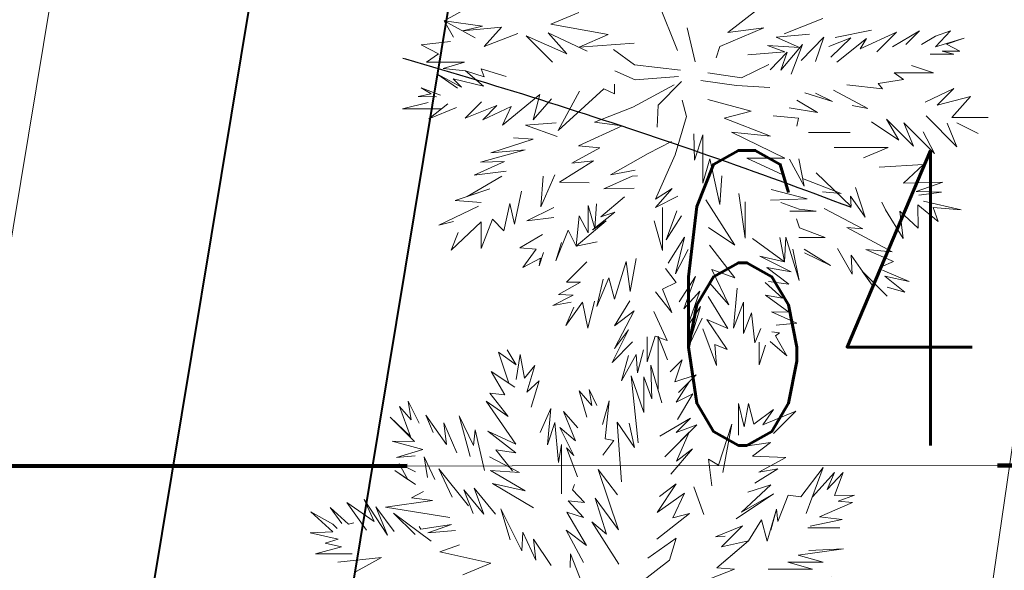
# Model space of a CAD drawing. Header units: millimetres. Extents: x 6487905018 to 6488192500, y 5882180700 to 5882375224.
# Tile 167 of 256: x 6488052210 to 6488054712, y 5882263469 to 5882264868. Entities that reach past the tile are written whole.
import ezdxf
from ezdxf.xclip import XClip

# ---------------------------------------------------------------- set-up
doc = ezdxf.new("R2010")
doc.units = ezdxf.units.MM
doc.header["$MEASUREMENT"] = 0
doc.header["$XCLIPFRAME"] = 2
for name, pattern in [('GSW', [3000, 1500, -1500]), ('L_0_09', [2500, 2000, -500]), ('Przerywana', [2400, 1200, -1200]), ('Wipeout_Contour', [1000, 0, -1000])]:
    doc.linetypes.add(name, pattern=pattern)
for name, color, linetype, lineweight in [('drzewa_Nr_pióra__154', 94, 'Continuous', 5), ('granica_Nr_pióra__123', 100, 'Continuous', 120), ('LEGENDA_Nr_pióra__108', 5, 'Continuous', 13), ('LEGENDA_Nr_pióra__20', 2, 'Continuous', 40), ('LEGENDA_Nr_pióra__66', 32, 'Continuous', 40), ('linie plan_Nr_pióra__2', 160, 'Continuous', 25), ('teren zielony_Nr_pióra__1', 7, 'Continuous', 0), ('teren zielony_Nr_pióra__157', 93, 'Continuous', 0), ('Zamość 06.10._2_opis_h_Nr_pióra__7', 7, 'Continuous', 5), ('Zamość 06.10._2_przewod_elektroenergetyczny___projektowany_lub_w_budowie__linia____ob__projektowany_Nr_pióra__1', 7, 'Continuous', 0)]:
    doc.layers.add(name, color=color, linetype=linetype, lineweight=lineweight)
doc.layers.add('Mapa cyfrowa', color=7, linetype='Continuous')
doc.layers.add('Zamość 06.10._2_Mapa cyfrowa', color=7, linetype='Continuous')
doc.styles.add('GENERATED_STYLE_1', font='Simplex.shx')
doc.linetypes.add('Symbol', pattern='A,0,[5,PZT Orlen Zamość.pdf1.Shx,S=11.904762,R=0,X=0,Y=0],-2000,0', length=2000)

# ---------------------------------------------------------------- blocks, each defined once
blk = doc.blocks.new('Rysunek_1_2')
at = {"color": 254, "linetype": 'Wipeout_Contour', "lineweight": 0, "ltscale": 70061284114.24681}
blk.add_wipeout([(6487915525.867126, 5882181505.900702), (6488146644.289524, 5882181505.900702), (6488146644.289524, 5882373115.540435), (6488107628.768834, 5882373115.540435), (6488107628.768834, 5882320263.490532), (6488101226.436201, 5882320263.490532), (6488101226.436201, 5882373115.540435), (6487915525.867126, 5882373115.540435)], dxfattribs=at).dxf.layer = 'Zamość 06.10._2_Mapa cyfrowa'
at = {"layer": 'Zamość 06.10._2_przewod_elektroenergetyczny___projektowany_lub_w_budowie__linia____ob__projektowany_Nr_pióra__1', "linetype": 'L_0_09', "flags": 128}
blk.add_lwpolyline([(6488054460, 5882297950), (6488056220, 5882299210), (6488059670, 5882297960), (6488052560, 5882248750), (6488032030.000001, 5882244930), (6488029080, 5882261360), (6488026000, 5882260550)], dxfattribs=at)
at = {"layer": 'Zamość 06.10._2_opis_h_Nr_pióra__7', "linetype": 'Continuous', "insert": (6488053824.285711, 5882264536.424997), "char_height": 750, "attachment_point": 1, "style": 'GENERATED_STYLE_1'}
blk.add_mtext('\\A1;{\\W0.660000x;\\FSimplex.shx;64.6}', dxfattribs=at)

msp = doc.modelspace()

# ---------------------------------------------------------------- block references
at = {"layer": 'Mapa cyfrowa', "color": 22, "linetype": 'Continuous', "lineweight": 5}
ref = msp.add_blockref('Rysunek_1_2', (0, 0), dxfattribs=at)
XClip(ref).set_block_clipping_path([(6487915525.8671264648, 5882181505.9007024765), (6488146644.2895231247, 5882181505.9007024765), (6488146644.2895231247, 5882373115.5404348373), (6488107628.7688331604, 5882373115.5404348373), (6488107628.7688331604, 5882320263.4905319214), (6488101226.4362001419, 5882320263.4905319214), (6488101226.4362001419, 5882373115.5404348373), (6487915525.8671264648, 5882373115.5404348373)])

# ---------------------------------------------------------------- next in the draw order: hatches: boundary and pattern name
at = {"layer": 'teren zielony_Nr_pióra__157', "linetype": 'Continuous'}
h = msp.add_hatch(dxfattribs=at)
h.set_pattern_fill('płyty_kamienne', color=256, style=0, pattern_type=2)
h.set_pattern_definition([(45, (6488045394.9, 5882252147.1), (-477.297, 477.297), [0, -450, 0, -675]), (110, (6488046894.9, 5882252147.1), (634.293, 230.864), [0, -330, 0, -570])])
h.paths.add_polyline_path([(6488047566.699059, 5882255932.5327), (6488045555.029326, 5882243354.950158), (6488046140.947524, 5882232527.375745, 0.2070569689), (6488048206.599371, 5882228254.370432, 0.0243137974), (6488049407.91275, 5882227454.239101, 0.0023663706), (6488049528.889167, 5882227382.669014), (6488050419.958063, 5882227639.987889), (6488050422.409745, 5882227655.31354), (6488050730.000001, 5882229610.000001), (6488051058.251553, 5882231630.009551), (6488051118.989788, 5882232009.688929), (6488053911.431513, 5882249465.456784), (6488055989.23284, 5882262453.952582), (6488056194.365236, 5882263736.503895), (6488052143.069927, 5882263733.65154), (6488050824.942152, 5882255492.308228, 0.0532631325)])

# ---------------------------------------------------------------- next in the draw order: linework, layer by layer
at = {"layer": 'drzewa_Nr_pióra__154', "linetype": 'Continuous'}
for p, q in [((6488053288.703752, 5882264865.786059), (6488053353.063486, 5882264901.143312)), ((6488053881.089576, 5882264789.827019), (6488053833.111984, 5882264910.19432)), ((6488054009.487914, 5882264836.094799), (6488054084.501449, 5882264894.114957)), ((6488053559.52671, 5882264856.945832), (6488053630.818408, 5882264886.447251)), ((6488054152.39134, 5882264832.908819), (6488054250.499661, 5882264871.339803)), ((6488053385.810454, 5882264852.009673), (6488053288.703752, 5882264865.786059)), ((6488053312.560438, 5882264824.139454), (6488053288.703752, 5882264865.786059)), ((6488053288.703752, 5882264865.786059), (6488053366.950208, 5882264822.141715)), ((6488053335.142037, 5882264840.011345), (6488053385.810454, 5882264852.009673)), ((6488053434.502625, 5882264849.706639), (6488053335.142037, 5882264840.011345)), ((6488053390.106357, 5882264800.264377), (6488053434.502625, 5882264849.706639)), ((6488053705.177813, 5882264830.837723), (6488053559.52671, 5882264856.945832)), ((6488053906.282083, 5882264848.157178), (6488053926.745552, 5882264761.68852)), ((6488054100.592374, 5882264847.365382), (6488053989.129394, 5882264799.912877)), ((6488054009.487914, 5882264836.094799), (6488054100.592374, 5882264847.365382)), ((6488053475.498963, 5882264833.29493), (6488053390.106357, 5882264800.264377)), ((6488053564.082026, 5882264760.360631), (6488053496.644871, 5882264827.797788)), ((6488053496.644871, 5882264827.797788), (6488053600.273565, 5882264781.863213)), ((6488053600.273565, 5882264781.863213), (6488053553.161746, 5882264835.242555)), ((6488053553.161746, 5882264835.242555), (6488053652.190547, 5882264788.401025)), ((6488053631.426006, 5882264798.222842), (6488053705.177813, 5882264830.837723)), ((6488054132.309633, 5882264824.329415), (6488054217.117269, 5882264831.834579)), ((6488054191.718067, 5882264797.663989), (6488054132.309633, 5882264824.329415)), ((6488054195.621282, 5882264764.780857), (6488054253.088509, 5882264823.7964)), ((6488054253.088509, 5882264823.7964), (6488054231.793626, 5882264761.776223)), ((6488054321.749402, 5882264822.683165), (6488054266.192817, 5882264800.293174)), ((6488054271.446805, 5882264772.803115), (6488054321.749402, 5882264822.683165)), ((6488054281.800427, 5882264823.330878), (6488054374.124864, 5882264841.655767)), ((6488054361.895183, 5882264821.066523), (6488054285.961684, 5882264760.692862)), ((6488054437.632247, 5882264836.528144), (6488054346.047752, 5882264794.386624)), ((6488054346.047752, 5882264794.386624), (6488054361.895183, 5882264821.066523)), ((6488054387.797634, 5882264786.69353), (6488054437.632247, 5882264836.528144)), ((6488054496.675431, 5882264840.319907), (6488054427.881997, 5882264799.693864)), ((6488054461.466193, 5882264805.11067), (6488054496.675431, 5882264840.319907)), ((6488054537.389256, 5882264826.377178), (6488054501.865511, 5882264804.979774)), ((6488054537.301475, 5882264799.693864), (6488054575.126203, 5882264840.411237)), ((6488054609.886673, 5882264821.361087), (6488054537.301475, 5882264799.693864)), ((6488054575.126203, 5882264840.411237), (6488054537.389256, 5882264826.377178)), ((6488054564.73699, 5882264806.32167), (6488054609.886673, 5882264821.361087)), ((6488053230.064933, 5882264804.928838), (6488053304.374075, 5882264812.678697)), ((6488053274.447502, 5882264781.773522), (6488053230.064933, 5882264804.928838)), ((6488053771.448731, 5882264808.505715), (6488053631.426006, 5882264798.222842)), ((6488053772.004169, 5882264753.983188), (6488053718.962806, 5882264792.984189)), ((6488053989.129394, 5882264799.912877), (6488053979.481067, 5882264771.915629)), ((6488054153.874895, 5882264786.37789), (6488054110.115338, 5882264802.985663)), ((6488054110.115338, 5882264802.985663), (6488054191.718067, 5882264797.663989)), ((6488054199.046681, 5882264805.719562), (6488054144.265699, 5882264740.511426)), ((6488054169.986203, 5882264730.247828), (6488054199.046681, 5882264805.719562)), ((6488054599.053061, 5882264788.841886), (6488054564.73699, 5882264806.32167)), ((6488053243.543679, 5882264760.884953), (6488053274.447502, 5882264781.773522)), ((6488054060.282987, 5882264778.954906), (6488054153.874895, 5882264786.37789)), ((6488054160.005744, 5882264785.529842), (6488054117.338484, 5882264741.371449)), ((6488054144.265699, 5882264740.511426), (6488054160.005744, 5882264785.529842)), ((6488054523.884261, 5882264781.152599), (6488054583.886004, 5882264781.152599)), ((6488054583.886004, 5882264781.152599), (6488054553.974046, 5882264788.841886)), ((6488054553.974046, 5882264788.841886), (6488054599.053061, 5882264788.841886)), ((6488053340.419942, 5882264760.884953), (6488053243.543679, 5882264760.884953)), ((6488053286.226377, 5882264744.27448), (6488053340.419942, 5882264760.884953)), ((6488053342.549113, 5882264738.426179), (6488053286.226377, 5882264744.27448)), ((6488053390.511246, 5882264723.637813), (6488053382.272356, 5882264743.842984)), ((6488053382.272356, 5882264743.842984), (6488053446.371224, 5882264723.981363)), ((6488053889.007174, 5882264739.942826), (6488053772.004169, 5882264753.983188)), ((6488054113.506985, 5882264754.248226), (6488054043.825552, 5882264720.827135)), ((6488054475.87256, 5882264751.938447), (6488054531.884668, 5882264733.608832)), ((6488053322.687491, 5882264694.188931), (6488053269.422235, 5882264731.203771)), ((6488053269.422235, 5882264731.203771), (6488053332.308194, 5882264697.241691)), ((6488053332.308194, 5882264697.241691), (6488053311.731812, 5882264717.821836)), ((6488053311.731812, 5882264717.821836), (6488053388.094365, 5882264699.846869)), ((6488053388.094365, 5882264699.846869), (6488053342.549113, 5882264738.426179)), ((6488053342.549113, 5882264738.426179), (6488053390.511246, 5882264723.637813)), ((6488053774.075763, 5882264715.305758), (6488053722.082886, 5882264738.382787)), ((6488053884.327054, 5882264724.342425), (6488053774.075763, 5882264715.305758)), ((6488054043.825552, 5882264720.827135), (6488053958.558856, 5882264733.520532)), ((6488054531.884668, 5882264733.608832), (6488054432.215442, 5882264733.608832)), ((6488054432.215442, 5882264733.608832), (6488054455.939141, 5882264716.409567)), ((6488053255.292633, 5882264679.852823), (6488053229.698992, 5882264695.091732)), ((6488053229.698992, 5882264695.091732), (6488053279.353045, 5882264677.035712)), ((6488053578.122388, 5882264587.196182), (6488053694.089514, 5882264693.105134)), ((6488053694.089514, 5882264693.105134), (6488053721.05948, 5882264680.046043)), ((6488053721.05948, 5882264680.046043), (6488053721.646075, 5882264704.199188)), ((6488053767.636056, 5882264645.820409), (6488053872.830566, 5882264703.280621)), ((6488053832.394328, 5882264651.612093), (6488053891.925457, 5882264711.143222)), ((6488054031.120013, 5882264701.132663), (6488053940.488497, 5882264714.087762)), ((6488054115.712199, 5882264696.1161), (6488054031.120013, 5882264701.132663)), ((6488054402.767084, 5882264693.115542), (6488054311.96843, 5882264703.295851)), ((6488054455.939141, 5882264716.409567), (6488054391.040667, 5882264706.099781)), ((6488054391.040667, 5882264706.099781), (6488054402.767084, 5882264693.115542)), ((6488054583.461019, 5882264693.897964), (6488054511.191523, 5882264659.047297)), ((6488054541.61665, 5882264650.976561), (6488054583.461019, 5882264693.897964)), ((6488053222.447694, 5882264673.070611), (6488053255.292633, 5882264679.852823)), ((6488053268.615662, 5882264672.508082), (6488053222.447694, 5882264673.070611)), ((6488053436.440414, 5882264600.29763), (6488053531.234516, 5882264677.938514)), ((6488053531.234516, 5882264677.938514), (6488053514.842623, 5882264613.898188)), ((6488053632.72379, 5882264687.038748), (6488053578.122388, 5882264587.196182)), ((6488054204.709597, 5882264682.690858), (6488054275.422564, 5882264660.324486)), ((6488054275.422564, 5882264660.324486), (6488054231.793626, 5882264681.607496)), ((6488054277.960839, 5882264689.374371), (6488054365.25888, 5882264642.868)), ((6488054625.6581, 5882264673.651524), (6488054541.61665, 5882264650.976561)), ((6488054578.482489, 5882264619.736538), (6488054625.6581, 5882264673.651524)), ((6488053182.889321, 5882264641.802537), (6488053248.201921, 5882264658.200978)), ((6488053297.409064, 5882264654.465689), (6488053249.560613, 5882264616.548047)), ((6488053249.560613, 5882264616.548047), (6488053320.166377, 5882264644.902441)), ((6488053383.175157, 5882264659.882494), (6488053341.798769, 5882264618.506106)), ((6488053341.798769, 5882264618.506106), (6488053422.072076, 5882264649.961378)), ((6488053422.072076, 5882264649.961378), (6488053386.368351, 5882264614.257654)), ((6488053386.368351, 5882264614.257654), (6488053458.846416, 5882264647.926598)), ((6488053458.846416, 5882264647.926598), (6488053436.440414, 5882264600.29763)), ((6488053514.842623, 5882264613.898188), (6488053561.026948, 5882264667.104902)), ((6488053767.636056, 5882264645.820409), (6488053670.913571, 5882264608.379446)), ((6488053829.394699, 5882264595.676367), (6488053832.394328, 5882264651.612093)), ((6488053904.340512, 5882264622.551491), (6488053892.876074, 5882264663.542463)), ((6488053958.708953, 5882264665.258746), (6488054068.381916, 5882264636.363712)), ((6488054165.134269, 5882264644.447573), (6488054237.109322, 5882264633.002779)), ((6488054237.109322, 5882264633.002779), (6488054184.296552, 5882264663.895073)), ((6488054365.25888, 5882264642.868), (6488054325.225082, 5882264649.956849)), ((6488053281.429374, 5882264641.802537), (6488053182.889321, 5882264641.802537)), ((6488053875.715633, 5882264524.698896), (6488053904.340512, 5882264622.551491)), ((6488054068.381916, 5882264636.363712), (6488053999.832422, 5882264617.772968)), ((6488053999.832422, 5882264617.772968), (6488054117.714302, 5882264572.651912)), ((6488054189.106308, 5882264618.570427), (6488054124.69803, 5882264624.229454)), ((6488054184.296859, 5882264598.064714), (6488054189.106308, 5882264618.570427)), ((6488054512.9789, 5882264623.89994), (6488054591.61832, 5882264545.26052)), ((6488054670.587255, 5882264619.736538), (6488054578.482489, 5882264619.736538)), ((6488053495.007504, 5882264600.810031), (6488053573.504621, 5882264606.330729)), ((6488053575.316779, 5882264571.619894), (6488053495.007504, 5882264600.810031)), ((6488053741.115375, 5882264599.019206), (6488053629.708218, 5882264547.958929)), ((6488053670.913571, 5882264608.379446), (6488053741.115375, 5882264599.019206)), ((6488054374.054836, 5882264608.50425), (6488054444.143714, 5882264562.277021)), ((6488054444.143714, 5882264562.277021), (6488054412.244617, 5882264615.243623)), ((6488054412.244617, 5882264615.243623), (6488054480.761578, 5882264546.726663)), ((6488054480.761578, 5882264546.726663), (6488054456.531584, 5882264606.112646)), ((6488054456.531584, 5882264606.112646), (6488054534.282896, 5882264528.361334)), ((6488054591.61832, 5882264545.26052), (6488054566.835332, 5882264605.578839)), ((6488054591.375511, 5882264606.743756), (6488054645.87622, 5882264579.3003)), ((6488054645.87622, 5882264579.3003), (6488054591.375511, 5882264606.743756)), ((6488053514.438355, 5882264564.820571), (6488053464.988281, 5882264567.818404)), ((6488053923.07845, 5882264578.459958), (6488053924.950498, 5882264511.066226)), ((6488053924.950498, 5882264511.066226), (6488053945.67005, 5882264576.061719)), ((6488053945.67005, 5882264576.061719), (6488053945.67005, 5882264453.032736)), ((6488054117.714302, 5882264572.651912), (6488054018.552903, 5882264582.204054)), ((6488054018.552903, 5882264582.204054), (6488054154.507914, 5882264516.465878)), ((6488054214.556338, 5882264581.546757), (6488054320.139851, 5882264581.546757)), ((6488054534.282896, 5882264528.361334), (6488054505.82082, 5882264583.851028)), ((6488053407.266798, 5882264530.377442), (6488053514.438355, 5882264564.820571)), ((6488053684.245926, 5882264542.949656), (6488053613.192088, 5882264503.856761)), ((6488053629.708218, 5882264547.958929), (6488053684.245926, 5882264542.949656)), ((6488053806.637058, 5882264528.817403), (6488053866.259536, 5882264559.261048)), ((6488054416.737533, 5882264543.356976), (6488054279.703612, 5882264543.356976)), ((6488054354.38337, 5882264517.139167), (6488054416.737533, 5882264543.356976)), ((6488053380.5776, 5882264506.149962), (6488053494.246956, 5882264537.551155)), ((6488053494.246956, 5882264537.551155), (6488053407.266798, 5882264530.377442)), ((6488053711.474613, 5882264474.216), (6488053806.637058, 5882264528.817403)), ((6488053825.794351, 5882264412.376011), (6488053875.715633, 5882264524.698896)), ((6488053364.351834, 5882264473.084529), (6488053442.000239, 5882264508.453207)), ((6488053442.000239, 5882264508.453207), (6488053380.5776, 5882264506.149962)), ((6488053667.994551, 5882264509.470334), (6488053581.915533, 5882264455.250863)), ((6488053613.192088, 5882264503.856761), (6488053667.994551, 5882264509.470334)), ((6488053945.67005, 5882264453.032736), (6488053963.4983, 5882264514.915508)), ((6488053963.4983, 5882264514.915508), (6488053989.118216, 5882264399.021085)), ((6488054154.507914, 5882264516.465878), (6488054057.865912, 5882264516.465878)), ((6488054057.865912, 5882264516.465878), (6488054148.693328, 5882264474.158738)), ((6488054203.073301, 5882264445.717724), (6488054165.635945, 5882264513.586403)), ((6488054189.652034, 5882264514.615958), (6488054203.073301, 5882264445.717724)), ((6488054506.595841, 5882264500.674279), (6488054393.770758, 5882264493.506385)), ((6488054455.506659, 5882264453.356802), (6488054506.595841, 5882264500.674279)), ((6488053346.712975, 5882264418.848629), (6488053435.347519, 5882264471.09592)), ((6488053445.724874, 5882264483.685385), (6488053364.351834, 5882264473.084529)), ((6488053533.828989, 5882264392.984989), (6488053569.510966, 5882264474.216)), ((6488053539.870205, 5882264471.09592), (6488053533.828989, 5882264392.984989)), ((6488053694.340977, 5882264438.626379), (6488053766.511166, 5882264470.796094)), ((6488053773.804168, 5882264485.643238), (6488053711.474613, 5882264474.216)), ((6488053766.511166, 5882264470.796094), (6488053779.663771, 5882264471.58516)), ((6488053989.118216, 5882264399.021085), (6488053993.795044, 5882264471.627049)), ((6488054322.678423, 5882264393.50098), (6488054234.003762, 5882264479.355062)), ((6488053581.915533, 5882264455.250863), (6488053656.873211, 5882264453.935478)), ((6488054297.035693, 5882264426.578078), (6488054199.340206, 5882264464.881611)), ((6488054556.017911, 5882264455.745125), (6488054455.506659, 5882264453.356802)), ((6488054487.538816, 5882264431.769609), (6488054556.017911, 5882264455.745125)), ((6488053316.784473, 5882264408.694316), (6488053404.146718, 5882264438.335078)), ((6488053404.146718, 5882264438.335078), (6488053346.712975, 5882264418.848629)), ((6488053467.221985, 5882264349.121624), (6488053484.615344, 5882264432.602673)), ((6488053686.945845, 5882264367.340164), (6488053747.059999, 5882264418.055273)), ((6488053770.945806, 5882264440.264519), (6488053694.340977, 5882264438.626379)), ((6488053867.530772, 5882264439.176747), (6488053825.794351, 5882264412.376011)), ((6488053825.88695, 5882264391.252791), (6488053867.530772, 5882264439.176747)), ((6488053881.955793, 5882264420.176211), (6488053825.88695, 5882264391.252791)), ((6488054037.616416, 5882264426.523819), (6488054053.560203, 5882264313.46947)), ((6488054211.339286, 5882264413.055909), (6488054119.247323, 5882264436.597397)), ((6488054249.720652, 5882264430.865767), (6488054297.035693, 5882264426.578078)), ((6488054358.375181, 5882264366.349813), (6488054320.826375, 5882264420.392081)), ((6488054320.826375, 5882264420.392081), (6488054322.678423, 5882264393.50098)), ((6488054333.618597, 5882264442.266378), (6488054358.375181, 5882264366.349813)), ((6488054552.147432, 5882264430.441762), (6488054487.538816, 5882264431.769609)), ((6488054494.524062, 5882264422.695196), (6488054552.147432, 5882264430.441762)), ((6488053274.663391, 5882264346.292713), (6488053376.065996, 5882264394.653955)), ((6488053382.306156, 5882264404.014196), (6488053316.784473, 5882264408.694316)), ((6488053440.027639, 5882264332.252353), (6488053455.596663, 5882264401.235126)), ((6488053455.596663, 5882264401.235126), (6488053467.221985, 5882264349.121624)), ((6488053654.031378, 5882264326.965003), (6488053654.031378, 5882264396.213996)), ((6488053654.031378, 5882264396.213996), (6488053671.752353, 5882264337.6512)), ((6488053671.752353, 5882264337.6512), (6488053675.864216, 5882264400.456556)), ((6488054027.005715, 5882264295.097518), (6488053953.717637, 5882264410.81597)), ((6488054053.560203, 5882264313.46947), (6488054053.560203, 5882264405.199826)), ((6488054117.771452, 5882264409.975629), (6488054211.339286, 5882264413.055909)), ((6488054190.33638, 5882264387.184629), (6488054144.16775, 5882264403.827896)), ((6488054409.633873, 5882264385.288466), (6488054400.409016, 5882264404.740136)), ((6488054492.391315, 5882264397.931109), (6488054493.117095, 5882264338.929324)), ((6488054492.391315, 5882264397.931109), (6488054544.242697, 5882264355.637295)), ((6488054602.650597, 5882264384.841246), (6488054506.166137, 5882264407.571175)), ((6488053567.446062, 5882264390.860588), (6488053498.761125, 5882264356.94481)), ((6488053624.112369, 5882264293.25135), (6488053631.912569, 5882264369.693315)), ((6488053631.912569, 5882264369.693315), (6488053654.031378, 5882264326.965003)), ((6488053665.357174, 5882264334.33686), (6488053722.503194, 5882264379.238603)), ((6488053722.503194, 5882264379.238603), (6488053686.945845, 5882264367.340164)), ((6488053843.483283, 5882264281.930813), (6488053843.261065, 5882264390.789095)), ((6488053852.315032, 5882264309.413365), (6488053880.058578, 5882264382.432243)), ((6488053891.316034, 5882264370.254929), (6488053852.315032, 5882264309.413365)), ((6488054166.712997, 5882264381.53396), (6488054233.794721, 5882264381.53396)), ((6488054233.794721, 5882264381.53396), (6488054190.33638, 5882264387.184629)), ((6488054352.372515, 5882264336.845565), (6488054254.41398, 5882264388.799461)), ((6488054454.927314, 5882264311.971831), (6488054409.633873, 5882264385.288466)), ((6488054493.117095, 5882264338.929324), (6488054446.780004, 5882264382.089346)), ((6488054446.780004, 5882264382.089346), (6488054454.927314, 5882264311.971831)), ((6488054544.242697, 5882264355.637295), (6488054530.76395, 5882264391.580619)), ((6488054530.76395, 5882264391.580619), (6488054602.650597, 5882264384.841246)), ((6488053311.92789, 5882264355.394104), (6488053274.663391, 5882264346.292713)), ((6488053305.864193, 5882264282.33107), (6488053382.820733, 5882264354.674254)), ((6488053382.820733, 5882264287.01119), (6488053411.246602, 5882264361.241548)), ((6488053382.820733, 5882264354.674254), (6488053382.820733, 5882264287.01119)), ((6488053411.246602, 5882264361.241548), (6488053440.027639, 5882264332.252353)), ((6488053498.761125, 5882264356.94481), (6488053566.815434, 5882264365.771373)), ((6488053624.112369, 5882264293.25135), (6488053699.81736, 5882264357.670951)), ((6488053699.81736, 5882264357.670951), (6488053665.357174, 5882264334.33686)), ((6488053822.237459, 5882264357.212994), (6488053843.483283, 5882264281.930813)), ((6488054191.281767, 5882264339.552623), (6488054183.646861, 5882264362.234007)), ((6488053324.125222, 5882264327.725218), (6488053305.864193, 5882264282.33107)), ((6488053538.610076, 5882264322.249103), (6488053480.588681, 5882264288.57123)), ((6488053572.631046, 5882264255.810389), (6488053603.831848, 5882264333.812392)), ((6488053603.831848, 5882264333.812392), (6488053624.112369, 5882264293.25135)), ((6488053959.957797, 5882264340.614167), (6488054027.005715, 5882264295.097518)), ((6488054256.303011, 5882264314.520664), (6488054191.281767, 5882264339.552623)), ((6488054426.769468, 5882264278.411441), (6488054311.782788, 5882264340.523806)), ((6488054311.782788, 5882264340.523806), (6488054352.372515, 5882264336.845565)), ((6488053587.051972, 5882264302.433347), (6488053572.631046, 5882264255.810389)), ((6488053677.153731, 5882264304.171631), (6488053624.112369, 5882264293.25135)), ((6488053899.116234, 5882264315.653526), (6488053857.774802, 5882264249.660496)), ((6488053876.024271, 5882264222.537907), (6488053899.116234, 5882264315.653526)), ((6488054027.139154, 5882264212.769699), (6488053963.077877, 5882264295.373005)), ((6488054153.340365, 5882264252.723589), (6488054072.280684, 5882264312.533445)), ((6488054141.212876, 5882264315.148206), (6488054153.340365, 5882264252.723589)), ((6488054153.340365, 5882264252.723589), (6488054156.5083, 5882264315.772798)), ((6488054156.5083, 5882264315.772798), (6488054190.781327, 5882264205.922387)), ((6488054189.499509, 5882264314.520664), (6488054256.303011, 5882264314.520664)), ((6488053480.588681, 5882264288.57123), (6488053522.262151, 5882264284.977137)), ((6488053522.262151, 5882264284.977137), (6488053488.388882, 5882264238.649947)), ((6488053529.861351, 5882264242.633522), (6488053540.663142, 5882264277.000431)), ((6488053908.476475, 5882264284.452724), (6488053876.024271, 5882264222.537907)), ((6488054090.293181, 5882264267.422578), (6488054153.340365, 5882264252.723589)), ((6488054170.016439, 5882264227.446755), (6488054090.293181, 5882264267.422578)), ((6488054190.781327, 5882264205.922387), (6488054174.309474, 5882264285.033793)), ((6488054269.991891, 5882264243.798145), (6488054203.264801, 5882264285.23655)), ((6488054204.390903, 5882264275.709897), (6488054269.991891, 5882264243.798145)), ((6488054288.234794, 5882264286.657763), (6488054325.411195, 5882264221.545291)), ((6488054325.411195, 5882264221.545291), (6488054323.033106, 5882264269.632594)), ((6488054323.033106, 5882264269.632594), (6488054376.041653, 5882264193.982816)), ((6488054430.272233, 5882264253.683781), (6488054359.832024, 5882264284.477312)), ((6488054359.832024, 5882264284.477312), (6488054426.769468, 5882264278.411441)), ((6488053488.388882, 5882264238.649947), (6488053532.912461, 5882264262.773964)), ((6488053532.912461, 5882264262.773964), (6488053529.861351, 5882264242.633522)), ((6488053599.151728, 5882264201.208985), (6488053650.919422, 5882264253.153728)), ((6488053721.525226, 5882264158.534938), (6488053751.114739, 5882264253.789666)), ((6488053751.114739, 5882264253.789666), (6488053761.395896, 5882264177.808385)), ((6488053761.395896, 5882264177.808385), (6488053776.787538, 5882264261.424604)), ((6488054398.944342, 5882264240.727853), (6488054430.272233, 5882264253.683781)), ((6488053877.915212, 5882264200.60854), (6488053850.754992, 5882264236.091482)), ((6488054011.785702, 5882264143.765353), (6488053968.737587, 5882264233.301802)), ((6488053968.737587, 5882264233.301802), (6488054027.139154, 5882264212.769699)), ((6488054164.087957, 5882264196.235271), (6488054108.753976, 5882264238.452689)), ((6488054108.753976, 5882264238.452689), (6488054170.016439, 5882264227.446755)), ((6488054376.041653, 5882264193.982816), (6488054350.970102, 5882264229.763031)), ((6488054350.970102, 5882264229.763031), (6488054414.636065, 5882264166.097069)), ((6488054470.109591, 5882264202.878171), (6488054402.442578, 5882264231.795465)), ((6488053578.871206, 5882264170.008184), (6488053635.110794, 5882264201.046059)), ((6488053635.110794, 5882264201.046059), (6488053599.151728, 5882264201.208985)), ((6488053676.667284, 5882264139.739145), (6488053707.060558, 5882264212.082757)), ((6488053692.754132, 5882264209.009186), (6488053676.667284, 5882264139.739145)), ((6488053707.060558, 5882264212.082757), (6488053721.525226, 5882264158.534938)), ((6488053843.473028, 5882264183.375504), (6488053877.915212, 5882264200.60854)), ((6488053927.196956, 5882264215.810961), (6488053885.548084, 5882264151.727994)), ((6488053897.234347, 5882264133.324068), (6488053927.196956, 5882264215.810961)), ((6488053963.116664, 5882264200.00603), (6488054011.785702, 5882264143.765353)), ((6488054148.16255, 5882264160.754699), (6488054104.354516, 5882264200.470411)), ((6488054112.979993, 5882264203.511338), (6488054164.087957, 5882264196.235271)), ((6488054458.877303, 5882264175.920678), (6488054408.272972, 5882264216.90815)), ((6488054408.272972, 5882264216.90815), (6488054470.109591, 5882264202.878171)), ((6488053564.830846, 5882264141.927463), (6488053616.421412, 5882264168.725921)), ((6488053616.421412, 5882264168.725921), (6488053578.871206, 5882264170.008184)), ((6488053825.794351, 5882264176.809958), (6488053867.364055, 5882264124.476604)), ((6488053867.364055, 5882264124.476604), (6488053843.473028, 5882264183.375504)), ((6488053938.117236, 5882264178.369999), (6488053897.234347, 5882264133.324068)), ((6488053906.897614, 5882264089.139097), (6488053938.117236, 5882264178.369999)), ((6488054033.279681, 5882264186.170199), (6488054023.91944, 5882264084.767594)), ((6488054164.326667, 5882264125.582598), (6488054105.135963, 5882264168.191504)), ((6488054105.135963, 5882264168.191504), (6488054148.16255, 5882264160.754699)), ((6488054414.366016, 5882264189.073965), (6488054458.877303, 5882264175.920678)), ((6488053611.248716, 5882264150.605494), (6488053564.830846, 5882264141.927463)), ((6488053597.989362, 5882264091.17955), (6488053639.883759, 5882264150.890793)), ((6488053639.883759, 5882264150.890793), (6488053653.890798, 5882264084.679383)), ((6488053653.890798, 5882264084.679383), (6488053670.75481, 5882264153.391377)), ((6488053760.687699, 5882264153.931962), (6488053721.177175, 5882264090.208831)), ((6488054009.58576, 5882264083.815911), (6488053959.077281, 5882264164.83116)), ((6488054023.91944, 5882264084.767594), (6488054048.979303, 5882264150.264775)), ((6488054048.979303, 5882264150.264775), (6488054048.979303, 5882264070.727233)), ((6488053617.729343, 5882264138.100817), (6488053597.989362, 5882264091.17955)), ((6488053771.433716, 5882264128.976603), (6488053721.088589, 5882264032.562275)), ((6488053721.177175, 5882264090.208831), (6488053771.433716, 5882264128.976603)), ((6488053855.435112, 5882264053.566792), (6488053821.11423, 5882264126.888677)), ((6488053939.677277, 5882264139.368997), (6488053906.897614, 5882264089.139097)), ((6488053910.036515, 5882264039.526432), (6488053939.677277, 5882264139.368997)), ((6488054048.979303, 5882264070.727233), (6488054069.901915, 5882264123.805797)), ((6488054069.901915, 5882264123.805797), (6488054077.758933, 5882264046.937404)), ((6488054120.058802, 5882264125.7328), (6488054164.326667, 5882264125.582598)), ((6488054184.809463, 5882264097.294658), (6488054120.058802, 5882264125.7328)), ((6488053944.357396, 5882264109.728235), (6488053910.036515, 5882264039.526432)), ((6488054007.339303, 5882264029.900927), (6488053956.067913, 5882264106.224571)), ((6488053956.067913, 5882264106.224571), (6488054009.58576, 5882264083.815911)), ((6488054132.25953, 5882264092.121945), (6488054184.809463, 5882264097.294658)), ((6488053756.597567, 5882264080.498607), (6488053715.031505, 5882263997.40535)), ((6488053721.088589, 5882264032.562275), (6488053756.597567, 5882264080.498607)), ((6488053945.929118, 5882264082.738267), (6488053980.38181, 5882263989.464687)), ((6488054077.758933, 5882264046.937404), (6488054093.352977, 5882264083.286471)), ((6488054140.985126, 5882264072.72754), (6488054121.252697, 5882264075.536779)), ((6488054130.597476, 5882264065.176909), (6488054140.985126, 5882264072.72754)), ((6488053715.031505, 5882263997.40535), (6488053767.292848, 5882264049.666693)), ((6488053804.697594, 5882263998.96539), (6488053824.945846, 5882264064.191702)), ((6488053804.697594, 5882264062.575554), (6488053804.697594, 5882263998.96539)), ((6488053824.945846, 5882264064.191702), (6488053855.435112, 5882264053.566792)), ((6488053832.337422, 5882263929.327109), (6488053832.337422, 5882264063.879473)), ((6488053832.337422, 5882264063.879473), (6488053855.867579, 5882264003.635352)), ((6488053980.38181, 5882263989.464687), (6488053975.888895, 5882264043.379673)), ((6488053975.888895, 5882264043.379673), (6488054007.339303, 5882264029.900927)), ((6488054088.710993, 5882263991.52394), (6488054088.710993, 5882264049.245423)), ((6488054117.170013, 5882264050.283397), (6488054159.642927, 5882264014.56579)), ((6488054159.642927, 5882264014.56579), (6488054130.597476, 5882264065.176909)), ((6488053452.598073, 5882263944.781942), (6488053426.353401, 5882264023.443233)), ((6488053426.353401, 5882264023.443233), (6488053471.136679, 5882263991.633181)), ((6488053471.136679, 5882263991.633181), (6488053448.351764, 5882264029.119143)), ((6488053448.351764, 5882264029.119143), (6488053471.136679, 5882263991.633181)), ((6488053471.763081, 5882263953.777102), (6488053481.882586, 5882264018.02243)), ((6488053481.882586, 5882264018.02243), (6488053492.633602, 5882263957.074008)), ((6488053739.432996, 5882263951.03595), (6488053776.436559, 5882264017.695744)), ((6488053776.436559, 5882264017.695744), (6488053779.994038, 5882263971.316471)), ((6488053779.994038, 5882263971.316471), (6488053795.036945, 5882264029.064663)), ((6488054105.265617, 5882264041.600654), (6488054088.710993, 5882263991.52394)), ((6488053756.607684, 5882264015.160472), (6488053739.432996, 5882263951.03595)), ((6488053862.39076, 5882263973.747117), (6488053892.941545, 5882264004.297902)), ((6488053892.941545, 5882264004.297902), (6488053874.68744, 5882263948.194498)), ((6488053442.460325, 5882263914.836147), (6488053407.801437, 5882263974.057623)), ((6488053407.801437, 5882263974.057623), (6488053468.33023, 5882263934.500599)), ((6488053492.633602, 5882263957.074008), (6488053518.564282, 5882263989.658024)), ((6488053518.564282, 5882263989.658024), (6488053498.934262, 5882263922.115893)), ((6488053815.984932, 5882263904.962908), (6488053813.714705, 5882263990.282645)), ((6488053813.714705, 5882263990.282645), (6488053841.590226, 5882263894.44508)), ((6488053498.934262, 5882263922.115893), (6488053529.484563, 5882263950.657022)), ((6488053529.484563, 5882263950.657022), (6488053509.637142, 5882263883.505307)), ((6488053781.78869, 5882263793.042475), (6488053763.588223, 5882263963.346849)), ((6488053763.588223, 5882263963.346849), (6488053795.496248, 5882263870.037917)), ((6488053795.496248, 5882263870.037917), (6488053795.496248, 5882263960.430292)), ((6488053795.496248, 5882263960.430292), (6488053815.984932, 5882263904.962908)), ((6488053874.68744, 5882263948.194498), (6488053928.692464, 5882263965.946917)), ((6488053877.667193, 5882263896.369683), (6488053910.698743, 5882263947.953196)), ((6488053928.692464, 5882263965.946917), (6488053883.830566, 5882263921.085019)), ((6488053910.698743, 5882263947.953196), (6488053883.830566, 5882263921.085019)), ((6488053450.889131, 5882263859.779687), (6488053404.681356, 5882263919.45622)), ((6488053404.681356, 5882263919.45622), (6488053442.460325, 5882263914.836147)), ((6488053651.17751, 5882263858.296344), (6488053631.659487, 5882263925.054797)), ((6488053631.659487, 5882263925.054797), (6488053663.414357, 5882263888.124672)), ((6488053663.414357, 5882263888.124672), (6488053656.797003, 5882263928.73722)), ((6488053656.797003, 5882263928.73722), (6488053676.12833, 5882263888.255418)), ((6488053920.574099, 5882263917.859721), (6488053877.667193, 5882263896.369683)), ((6488053881.06565, 5882263852.704752), (6488053920.574099, 5882263917.859721)), ((6488053204.843305, 5882263851.192516), (6488053197.196026, 5882263899.175699)), ((6488053197.196026, 5882263899.175699), (6488053225.276748, 5882263843.014256)), ((6488053470.20304, 5882263789.972893), (6488053395.321116, 5882263899.175699)), ((6488053395.321116, 5882263899.175699), (6488053450.889131, 5882263859.779687)), ((6488053691.127614, 5882263839.421289), (6488053708.100236, 5882263899.525439)), ((6488053708.100236, 5882263899.525439), (6488053697.847839, 5882263803.189314)), ((6488054036.860563, 5882263812.812785), (6488054036.860563, 5882263893.148686)), ((6488054036.860563, 5882263893.148686), (6488054050.878382, 5882263834.161375)), ((6488054050.878382, 5882263834.161375), (6488054062.100935, 5882263893.148686)), ((6488054062.100935, 5882263893.148686), (6488054075.125232, 5882263840.881571)), ((6488053203.124592, 5882263809.474188), (6488053175.355465, 5882263885.135338)), ((6488053175.355465, 5882263885.135338), (6488053204.843305, 5882263851.192516)), ((6488053532.604644, 5882263819.613655), (6488053559.705491, 5882263880.218797)), ((6488053559.705491, 5882263880.218797), (6488053551.325125, 5882263788.412853)), ((6488053622.646061, 5882263798.515758), (6488053591.886167, 5882263872.655018)), ((6488053591.886167, 5882263872.655018), (6488053627.999194, 5882263831.246369)), ((6488054125.023112, 5882263877.837258), (6488054075.125232, 5882263840.881571)), ((6488054098.462546, 5882263839.02771), (6488054125.023112, 5882263877.837258)), ((6488054182.128587, 5882263873.77179), (6488054098.462546, 5882263839.02771)), ((6488054125.234454, 5882263816.877658), (6488054182.128587, 5882263873.77179)), ((6488053212.990071, 5882263796.91726), (6488053151.623769, 5882263858.283562)), ((6488053151.623769, 5882263858.283562), (6488053203.124592, 5882263809.474188)), ((6488053260.556371, 5882263819.359165), (6488053241.861703, 5882263863.53025)), ((6488053241.861703, 5882263863.53025), (6488053294.269744, 5882263789.23777)), ((6488053294.269744, 5882263789.23777), (6488053287.485397, 5882263843.585839)), ((6488053287.485397, 5882263843.585839), (6488053320.439193, 5882263768.132332)), ((6488053354.760075, 5882263758.772092), (6488053326.679353, 5882263861.734736)), ((6488053326.679353, 5882263861.734736), (6488053362.80514, 5882263786.593402)), ((6488053551.325125, 5882263788.412853), (6488053569.760404, 5882263844.58824)), ((6488053569.760404, 5882263844.58824), (6488053579.107362, 5882263742.869429)), ((6488053739.480471, 5882263693.976378), (6488053728.450773, 5882263845.590397)), ((6488053728.450773, 5882263845.590397), (6488053771.753222, 5882263781.060795)), ((6488053771.753222, 5882263781.060795), (6488053758.642824, 5882263843.485281)), ((6488053758.642824, 5882263843.485281), (6488053771.753222, 5882263781.060795)), ((6488053914.39536, 5882263855.447341), (6488053836.390093, 5882263809.942908)), ((6488053877.991161, 5882263819.043142), (6488053914.39536, 5882263855.447341)), ((6488053362.80514, 5882263786.593402), (6488053367.240395, 5882263825.853815)), ((6488053367.240395, 5882263825.853815), (6488053390.640996, 5882263722.89117)), ((6488053470.956026, 5882263767.54657), (6488053399.543733, 5882263822.479571)), ((6488053399.543733, 5882263822.479571), (6488053470.20304, 5882263789.972893)), ((6488053618.05961, 5882263760.804045), (6488053582.312181, 5882263832.134519)), ((6488053582.312181, 5882263832.134519), (6488053622.646061, 5882263798.515758)), ((6488053849.390427, 5882263757.941572), (6488053930.642514, 5882263839.19366)), ((6488053911.342708, 5882263819.893854), (6488053866.097198, 5882263774.648343)), ((6488053930.642514, 5882263839.19366), (6488053877.991161, 5882263819.043142)), ((6488053878.953782, 5882263746.77394), (6488053911.342708, 5882263819.893854)), ((6488054019.659162, 5882263840.783531), (6488053985.374649, 5882263736.618585)), ((6488053996.802702, 5882263717.851763), (6488054019.659162, 5882263840.783531)), ((6488053234.49386, 5882263775.768428), (6488053156.634984, 5882263797.773093)), ((6488053156.634984, 5882263797.773093), (6488053212.990071, 5882263796.91726)), ((6488053719.359256, 5882263798.992329), (6488053691.728731, 5882263761.892172)), ((6488053697.847839, 5882263803.189314), (6488053719.359256, 5882263798.992329)), ((6488054117.778066, 5882263793.751577), (6488054054.061965, 5882263784.842039)), ((6488054071.629692, 5882263759.624913), (6488054117.778066, 5882263793.751577)), ((6488053167.555264, 5882263755.652012), (6488053234.49386, 5882263775.768428)), ((6488053462.27711, 5882263721.567776), (6488053420.151607, 5882263775.650926)), ((6488053420.151607, 5882263775.650926), (6488053470.956026, 5882263767.54657)), ((6488053579.107362, 5882263742.869429), (6488053586.515871, 5882263788.826981)), ((6488053586.515871, 5882263788.826981), (6488053586.515871, 5882263663.609647)), ((6488053627.002047, 5882263707.007494), (6488053599.686367, 5882263780.612653)), ((6488053599.686367, 5882263780.612653), (6488053618.05961, 5882263760.804045)), ((6488053864.167906, 5882263713.378265), (6488053919.371165, 5882263777.858345)), ((6488053919.371165, 5882263777.858345), (6488053878.953782, 5882263746.77394)), ((6488053215.170849, 5882263760.508004), (6488053167.555264, 5882263755.652012)), ((6488053246.092051, 5882263705.310925), (6488053237.283977, 5882263757.701202)), ((6488053237.283977, 5882263757.701202), (6488053264.961388, 5882263699.580118)), ((6488053480.269876, 5882263717.529016), (6488053403.34656, 5882263757.347112)), ((6488053985.374649, 5882263736.618585), (6488053960.430965, 5882263751.546592)), ((6488053960.430965, 5882263751.546592), (6488053968.38791, 5882263683.46825)), ((6488054156.452159, 5882263756.114765), (6488054071.629692, 5882263759.624913)), ((6488054087.756292, 5882263718.420282), (6488054156.452159, 5882263756.114765)), ((6488053215.85952, 5882263686.91337), (6488053162.875144, 5882263722.89117)), ((6488053162.875144, 5882263722.89117), (6488053196.133229, 5882263700.308046)), ((6488053196.133229, 5882263700.308046), (6488053173.795425, 5882263740.051611)), ((6488053173.795425, 5882263740.051611), (6488053215.791665, 5882263719.17117)), ((6488053308.880437, 5882263655.057567), (6488053275.273151, 5882263726.932078)), ((6488053275.273151, 5882263726.932078), (6488053350.215119, 5882263633.368966)), ((6488053494.099233, 5882263670.762757), (6488053405.981496, 5882263722.517447)), ((6488053405.981496, 5882263722.517447), (6488053480.269876, 5882263717.529016)), ((6488053731.867407, 5882263571.77679), (6488053679.609747, 5882263725.390577)), ((6488053679.609747, 5882263725.390577), (6488053728.747327, 5882263660.699074)), ((6488054077.826138, 5882263690.967491), (6488054136.494201, 5882263726.868907)), ((6488054136.494201, 5882263726.868907), (6488054087.756292, 5882263718.420282)), ((6488054251.346309, 5882263730.420963), (6488054194.437505, 5882263656.116524)), ((6488054208.663612, 5882263613.605162), (6488054251.346309, 5882263730.420963)), ((6488054280.007333, 5882263717.924984), (6488054224.137402, 5882263655.954481)), ((6488054302.47191, 5882263717.924984), (6488054261.661949, 5882263674.191385)), ((6488054261.661949, 5882263674.191385), (6488054280.007333, 5882263717.924984)), ((6488054280.17747, 5882263659.350188), (6488054302.47191, 5882263717.924984)), ((6488053205.781408, 5882263653.389481), (6488053235.81218, 5882263669.119884)), ((6488053389.080956, 5882263612.128325), (6488053338.106358, 5882263673.421024)), ((6488053338.106358, 5882263673.421024), (6488053362.560275, 5882263613.688364)), ((6488053418.856883, 5882263611.918415), (6488053364.515487, 5882263677.700105)), ((6488053364.515487, 5882263677.700105), (6488053389.080956, 5882263612.128325)), ((6488053515.444202, 5882263627.728724), (6488053410.921517, 5882263690.130328)), ((6488053410.921517, 5882263690.130328), (6488053494.099233, 5882263670.762757)), ((6488053619.561959, 5882263687.201509), (6488053614.408763, 5882263673.483373)), ((6488053614.408763, 5882263673.483373), (6488053644.919342, 5882263641.192157)), ((6488053829.889926, 5882263616.237932), (6488053877.991161, 5882263689.039803)), ((6488053877.991161, 5882263689.039803), (6488053835.60269, 5882263656.525526)), ((6488053948.074517, 5882263611.358705), (6488053923.009624, 5882263681.470741)), ((6488054044.395894, 5882263616.57408), (6488054118.580741, 5882263686.367563)), ((6488054118.580741, 5882263686.367563), (6488054060.397403, 5882263667.520147)), ((6488053110.791961, 5882263593.207913), (6488053085.185148, 5882263649.049273)), ((6488053085.185148, 5882263649.049273), (6488053144.466672, 5882263558.566948)), ((6488053139.162536, 5882263629.912781), (6488053258.692768, 5882263646.239297)), ((6488053258.692768, 5882263646.239297), (6488053205.781408, 5882263653.389481)), ((6488053644.919342, 5882263641.192157), (6488053603.89614, 5882263645.498104)), ((6488053603.89614, 5882263645.498104), (6488053642.474854, 5882263603.521601)), ((6488053701.343421, 5882263561.296556), (6488053672.353892, 5882263652.775914)), ((6488053672.353892, 5882263652.775914), (6488053731.867407, 5882263571.77679)), ((6488053899.269601, 5882263665.250462), (6488053829.889926, 5882263616.237932)), ((6488053869.213439, 5882263602.495136), (6488053899.269601, 5882263665.250462)), ((6488054030.778234, 5882263599.849389), (6488054125.020584, 5882263663.529108)), ((6488054125.020584, 5882263663.529108), (6488054044.395894, 5882263616.57408)), ((6488054162.982936, 5882263660.143801), (6488054147.473822, 5882263620.978863)), ((6488054194.437505, 5882263656.116524), (6488054162.982936, 5882263660.143801)), ((6488054331.557977, 5882263660.497334), (6488054280.17747, 5882263659.350188)), ((6488054289.53609, 5882263645.05557), (6488054331.557977, 5882263660.497334)), ((6488054325.863439, 5882263641.216623), (6488054289.53609, 5882263645.05557)), ((6488053005.597612, 5882263566.590675), (6488052949.461661, 5882263617.848471)), ((6488052949.461661, 5882263617.848471), (6488053005.44649, 5882263586.209264)), ((6488053028.192901, 5882263587.958919), (6488052998.552138, 5882263628.51996)), ((6488052998.552138, 5882263628.51996), (6488053045.254443, 5882263586.398037)), ((6488053091.425309, 5882263571.047269), (6488053041.504026, 5882263641.249072)), ((6488053041.504026, 5882263641.249072), (6488053110.791961, 5882263593.207913)), ((6488053144.466672, 5882263558.566948), (6488053114.82591, 5882263630.328792)), ((6488053114.82591, 5882263630.328792), (6488053161.627112, 5882263567.927189)), ((6488053303.023907, 5882263603.338195), (6488053139.162536, 5882263629.912781)), ((6488053485.803441, 5882263518.525919), (6488053432.840034, 5882263625.227333)), ((6488053432.840034, 5882263625.227333), (6488053456.16268, 5882263546.606641)), ((6488054109.649914, 5882263543.373841), (6488054133.13198, 5882263624.92721)), ((6488054133.13198, 5882263624.92721), (6488054118.805304, 5882263570.922465)), ((6488054136.486947, 5882263593.233869), (6488054133.13198, 5882263624.92721)), ((6488054147.473822, 5882263620.978863), (6488054136.486947, 5882263593.233869)), ((6488054242.009146, 5882263604.693797), (6488054325.863439, 5882263641.216623)), ((6488053214.668475, 5882263560.126988), (6488053160.067072, 5882263614.728391)), ((6488053160.067072, 5882263614.728391), (6488053255.229517, 5882263542.966547)), ((6488053642.474854, 5882263603.521601), (6488053600.188044, 5882263616.657832)), ((6488053600.188044, 5882263616.657832), (6488053650.109326, 5882263532.415668)), ((6488053732.198531, 5882263484.998775), (6488053663.85965, 5882263592.607841)), ((6488053663.85965, 5882263592.607841), (6488053701.343421, 5882263561.296556)), ((6488053828.993352, 5882263548.275845), (6488053911.792029, 5882263613.637865)), ((6488053911.792029, 5882263613.637865), (6488053869.213439, 5882263602.495136)), ((6488054061.845142, 5882263543.840412), (6488054095.240273, 5882263597.354965)), ((6488054095.240273, 5882263597.354965), (6488054109.649914, 5882263543.373841)), ((6488054218.190366, 5882263581.519304), (6488054300.04292, 5882263598.237396)), ((6488054300.04292, 5882263598.237396), (6488054242.009146, 5882263604.693797)), ((6488053005.44649, 5882263586.209264), (6488053016.556692, 5882263575.203936)), ((6488053045.254443, 5882263586.398037), (6488053059.106874, 5882263589.871446)), ((6488053229.100565, 5882263573.336754), (6488053224.734932, 5882263580.817593)), ((6488053224.734932, 5882263580.817593), (6488053229.100565, 5882263573.336754)), ((6488053306.900509, 5882263585.45703), (6488053229.100565, 5882263573.336754)), ((6488053246.582116, 5882263564.095676), (6488053306.900509, 5882263585.45703)), ((6488053317.40272, 5882263570.147956), (6488053246.582116, 5882263564.095676)), ((6488053650.109326, 5882263532.415668), (6488053598.628003, 5882263571.41667)), ((6488053598.628003, 5882263571.41667), (6488053642.718443, 5882263488.997268)), ((6488054046.612883, 5882263582.460528), (6488053978.28896, 5882263554.144643)), ((6488053993.367823, 5882263529.215469), (6488054046.612883, 5882263582.460528)), ((6488054212.250482, 5882263576.960206), (6488054294.029005, 5882263576.960206)), ((6488052947.901622, 5882263564.807108), (6488053005.597612, 5882263566.590675)), ((6488053019.528327, 5882263548.341208), (6488052947.901622, 5882263564.807108)), ((6488052986.047689, 5882263538.208367), (6488053019.528327, 5882263548.341208)), ((6488053488.45905, 5882263566.329239), (6488053485.803441, 5882263518.525919)), ((6488053521.684362, 5882263495.125319), (6488053488.45905, 5882263566.329239)), ((6488053560.685365, 5882263481.084957), (6488053515.100372, 5882263548.427293)), ((6488053515.100372, 5882263548.427293), (6488053521.684362, 5882263495.125319)), ((6488053877.726873, 5882263551.091561), (6488053806.294902, 5882263500.341886)), ((6488053860.702324, 5882263494.85348), (6488053877.726873, 5882263551.091561)), ((6488053978.28896, 5882263554.144643), (6488054002.393924, 5882263555.700628)), ((6488053981.247459, 5882263475.571951), (6488054061.845142, 5882263543.840412)), ((6488054061.845142, 5882263543.840412), (6488053993.367823, 5882263529.215469)), ((6488052961.336655, 5882263511.401139), (6488053027.429479, 5882263528.676552)), ((6488053027.429479, 5882263528.676552), (6488052986.047689, 5882263538.208367)), ((6488053277.283245, 5882263516.105953), (6488053327.260084, 5882263534.214547)), ((6488053981.247459, 5882263475.571951), (6488054032.408904, 5882263518.756864)), ((6488054032.408904, 5882263518.756864), (6488053981.247459, 5882263475.571951)), ((6488054187.978707, 5882263507.662733), (6488054303.014836, 5882263523.746854)), ((6488054303.014836, 5882263523.746854), (6488054214.793346, 5882263519.264625)), ((6488053054.911889, 5882263511.401139), (6488052961.336655, 5882263511.401139)), ((6488053129.264362, 5882263501.881835), (6488053018.103425, 5882263489.925184)), ((6488053064.904628, 5882263466.524584), (6488053129.264362, 5882263501.881835)), ((6488053407.019284, 5882263487.185775), (6488053277.283245, 5882263516.105953)), ((6488053609.31286, 5882263510.932844), (6488053609.046607, 5882263476.404838)), ((6488053657.290452, 5882263390.565543), (6488053609.31286, 5882263510.932844)), ((6488053785.68879, 5882263436.833323), (6488053860.702324, 5882263494.85348)), ((6488054251.346309, 5882263489.546205), (6488054187.978707, 5882263507.662733)), ((6488053335.727585, 5882263457.684357), (6488053407.019284, 5882263487.185775)), ((6488053928.592216, 5882263433.647343), (6488054026.700538, 5882263472.078326)), ((6488054026.700538, 5882263472.078326), (6488053981.247459, 5882263475.571951)), ((6488054111.98355, 5882263471.831451), (6488054224.388816, 5882263471.831451)), ((6488054224.388816, 5882263471.831451), (6488054161.588888, 5882263489.546205)), ((6488054161.588888, 5882263489.546205), (6488054251.346309, 5882263489.546205))]:
    msp.add_line(p, q, dxfattribs=at)
at = {"layer": 'granica_Nr_pióra__123', "linetype": 'GSW'}
msp.add_line((6488056194.405704, 5882263736.503923), (6487987062.735268, 5882263687.831074), dxfattribs=at)
at = {"layer": 'LEGENDA_Nr_pióra__108', "linetype": 'Symbol'}
msp.add_line((6488052556.613468, 5882266538.852166), (6488048842.21821, 5882244088.505897), dxfattribs=at)
at = {"layer": 'LEGENDA_Nr_pióra__20', "linetype": 'Symbol'}
msp.add_line((6488053550.826113, 5882266421.765303), (6488049834.925352, 5882243962.319559), dxfattribs=at)
at = {"layer": 'LEGENDA_Nr_pióra__66', "linetype": 'Symbol'}
msp.add_line((6488053048.916474, 5882266451.276793), (6488049338.571803, 5882244025.412861), dxfattribs=at)
at = {"layer": 'linie plan_Nr_pióra__2', "linetype": 'Przerywana'}
msp.add_arc((6488049023.248511, 5882250358.702061), 15000, 355.9747496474, 89.7571800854, dxfattribs=at)
at = {"layer": 'teren zielony_Nr_pióra__1', "linetype": 'Continuous', "flags": 128}
msp.add_lwpolyline([(6488047566.699059, 5882255932.5327), (6488045555.029326, 5882243354.950158), (6488046140.947524, 5882232527.375745, 0.2070569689), (6488048206.599371, 5882228254.370432, 0.0243137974), (6488049407.91275, 5882227454.239101, 0.0023663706), (6488049528.889167, 5882227382.669014), (6488050419.958063, 5882227639.987889), (6488050422.409745, 5882227655.31354), (6488050730.000001, 5882229610.000001), (6488051058.251553, 5882231630.009551), (6488051118.989788, 5882232009.688929), (6488053911.431513, 5882249465.456784), (6488055989.23284, 5882262453.952582), (6488056194.365236, 5882263736.503895), (6488052143.069927, 5882263733.65154), (6488050824.942152, 5882255492.308228, 0.0532631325)], format="xyb", close=True, dxfattribs=at)

doc.saveas('drawing.dxf')
